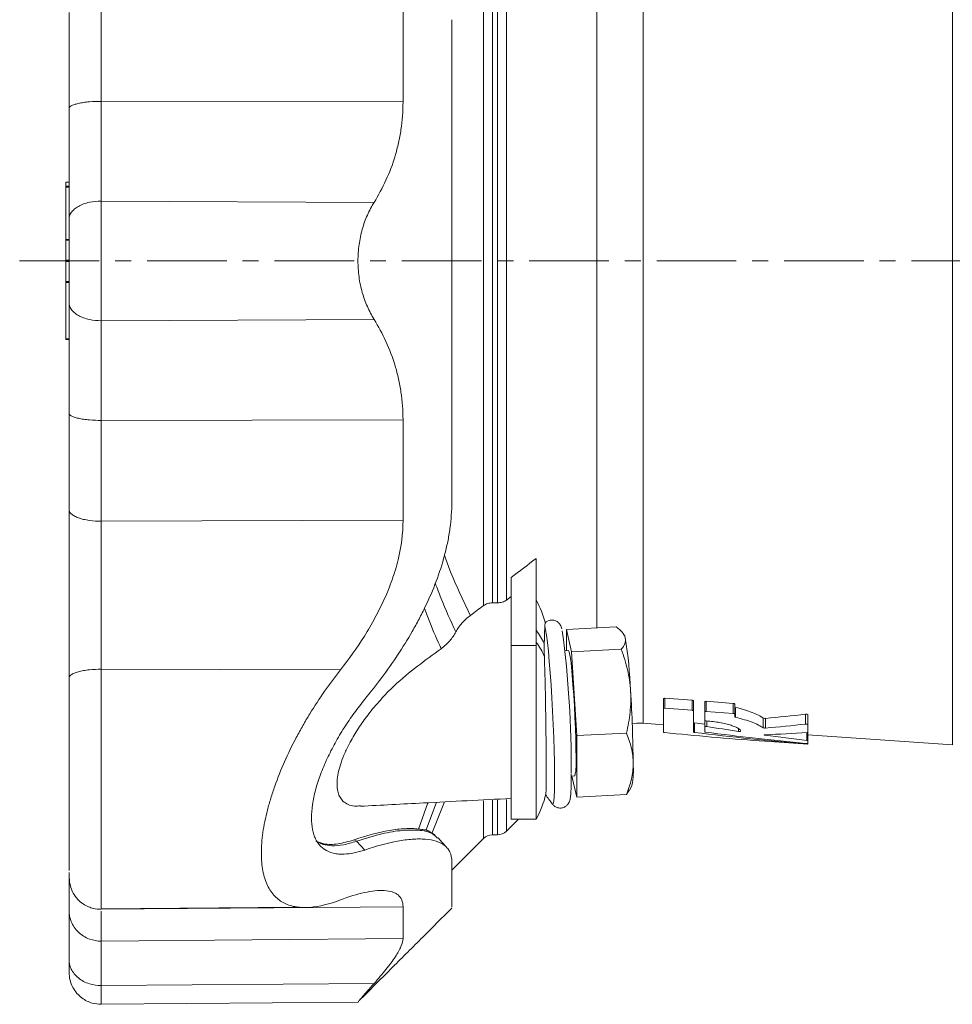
# Model space of a CAD drawing. Header units: millimetres. Extents: x 128 to 710, y 33 to 550.
# Tile 1 of 6: x 128 to 277, y 33 to 190. Entities that reach past the tile are written whole.
import ezdxf

# ---------------------------------------------------------------- set-up
doc = ezdxf.new("R2010")
doc.units = ezdxf.units.MM
doc.linetypes.add('CENTERX2', pattern=[20.32, 12.7, -2.54, 2.54, -2.54])
doc.layers.add('FORMAT', color=7, linetype='Continuous')

msp = doc.modelspace()

# ---------------------------------------------------------------- linework, layer by layer
at = {"color": 8, "linetype": 'Continuous', "lineweight": 0}
for p, q in [((277.15, 74.08), (277.15, 228.4)), ((227.84, 224.95), (227.84, 77.53)), ((220.46, 209.75), (220.46, 92.73)), ((202.37, 96.29), (202.37, 206.2)), ((203.79, 205.76), (203.79, 96.72)), ((204.61, 96.73), (204.61, 205.75)), ((206.02, 205.31), (206.02, 97.17)), ((141.4, 176.67), (189.54, 176.58)), ((135.76, 163.78), (136.27, 163.78)), ((135.76, 163), (136.27, 163)), ((141.4, 160.78), (184.92, 160.56)), ((135.76, 154.66), (136.27, 154.66)), ((135.76, 154.54), (136.27, 154.54)), ((135.76, 151.35), (136.27, 151.35)), ((135.76, 151.13), (136.27, 151.13)), ((135.76, 147.94), (136.27, 147.94)), ((135.76, 147.82), (136.27, 147.82)), ((141.4, 141.7), (184.92, 141.92)), ((135.76, 138.82), (136.27, 138.82)), ((141.4, 125.81), (189.54, 125.9)), ((141.4, 109.73), (189.54, 109.89)), ((206.77, 89.91), (210.77, 89.91)), ((141.4, 86.15), (179.57, 86.06)), ((231.32, 79.92), (231.32, 81.51)), ((235.64, 79.6), (235.64, 81.19)), ((237.89, 79.43), (237.89, 81.03)), ((242.21, 79.11), (242.21, 80.71)), ((242.58, 78.49), (242.58, 80.07)), ((253.75, 77.4), (253.75, 78.97)), ((236.03, 76.08), (236.03, 77.59)), ((237.98, 77.02), (237.98, 77.89)), ((246.98, 76.82), (246.98, 78.37)), ((247.33, 76.77), (247.33, 78.32)), ((243.04, 76.24), (243.04, 76.67)), ((247.3, 75.63), (247.3, 75.71)), ((253.97, 74.77), (253.97, 76.06)), ((253.97, 74.23), (253.97, 74.32)), ((192.02, 60.66), (193.51, 64.87)), ((193.24, 60.53), (194.89, 64.94)), ((196.17, 65), (194.16, 59.98)), ((202.37, 59.15), (202.37, 65.18)), ((203.79, 65.25), (203.79, 59.74)), ((204.61, 59.74), (204.61, 65.29)), ((206.02, 65.36), (206.02, 60.33)), ((181.74, 58.94), (182.1, 58.72)), ((141.4, 47.88), (189.54, 48.27)), ((141.4, 42.8), (189.54, 43.21)), ((141.4, 35.72), (184.92, 36.03))]:
    msp.add_line(p, q, dxfattribs=at)
at = {"color": 7, "linetype": 'Continuous', "lineweight": 15}
for p, q in [((136.27, 163.79), (135.76, 163.79)), ((135.76, 163.78), (135.76, 163.14)), ((135.76, 163.13), (136.27, 163.13)), ((135.76, 163), (135.76, 154.66)), ((135.76, 154.54), (135.76, 151.35)), ((135.76, 151.13), (135.76, 147.94)), ((135.76, 147.82), (135.76, 138.82)), ((135.76, 138.69), (136.27, 138.69)), ((135.76, 138.69), (136.27, 138.69)), ((210.77, 103.79), (210.77, 89.91)), ((206.77, 100.75), (206.77, 89.91)), ((206.02, 97.17), (206.77, 97.72)), ((203.79, 96.72), (204.61, 96.73)), ((215.6, 92.49), (223.51, 92.88)), ((215.6, 92.49), (215.6, 89.1)), ((216.43, 88.93), (215.6, 92.49)), ((224.87, 91.52), (224.73, 91.73)), ((206.77, 89.91), (206.77, 62.26)), ((210.77, 89.91), (210.77, 62.26)), ((215.94, 89.12), (215.39, 89.09)), ((216.43, 88.93), (224.34, 89.32)), ((217.27, 75.56), (216.43, 88.93)), ((231.08, 79.86), (231.08, 81.45)), ((231.32, 81.51), (235.64, 81.19)), ((235.88, 79.5), (235.88, 81.09)), ((237.65, 79.37), (237.65, 80.96)), ((237.89, 81.03), (242.21, 80.71)), ((242.45, 79.02), (242.45, 80.6)), ((231.08, 79.86), (231.08, 76.1)), ((235.64, 79.6), (231.32, 79.92)), ((235.88, 76.11), (235.88, 79.5)), ((237.65, 79.37), (237.65, 77.98)), ((242.21, 79.11), (237.89, 79.43)), ((242.45, 78.56), (242.45, 79.02)), ((254.12, 77.32), (254.12, 78.89)), ((227.84, 77.53), (231.08, 77.3)), ((237.65, 77), (237.65, 77.98)), ((237.65, 77), (237.65, 76.15)), ((254.12, 76.1), (254.12, 77.32)), ((217.27, 75.56), (225.18, 75.95)), ((217.27, 65.77), (217.27, 75.56)), ((254.12, 74.73), (254.12, 76.1)), ((254.12, 75.69), (277.15, 74.08)), ((246.5, 74.72), (254.12, 74.19)), ((254.12, 74.32), (254.12, 74.73)), ((254.12, 74.21), (254.12, 74.32)), ((254.12, 74.19), (254.12, 74.21)), ((216.38, 69.11), (216.93, 69.14)), ((216.48, 69.12), (217.27, 65.77)), ((225.64, 66.83), (226.05, 67.63)), ((217.27, 65.77), (225.18, 66.16)), ((225.18, 66.16), (225.61, 66.85)), ((194.16, 59.98), (196.17, 65)), ((202.37, 65.19), (202.37, 59.15)), ((213.36, 64.66), (213.37, 64.64)), ((206.02, 60.33), (207.96, 62.26)), ((206.77, 62.26), (210.77, 62.26)), ((193.24, 60.53), (193.35, 60.44)), ((194.67, 59.67), (193.37, 60.47)), ((194.67, 59.67), (194.16, 59.98)), ((203.79, 59.74), (204.61, 59.74)), ((183.44, 57.33), (182.1, 58.72)), ((197.32, 54.1), (202.37, 59.15)), ((136.27, 53.73), (136.27, 52.6)), ((141.4, 47.96), (172.69, 48.24)), ((141.4, 32.73), (182.38, 33.09))]:
    msp.add_line(p, q, dxfattribs=at)
at = {"color": 8, "linetype": 'Continuous', "lineweight": 0, "flags": 128}
msp.add_lwpolyline([(213.37, 64.64), (213.4, 64.61), (213.5, 64.7), (213.58, 65.1), (213.65, 65.82), (213.69, 66.82), (213.71, 68.09), (213.71, 69.6), (213.69, 71.32), (213.65, 73.2), (213.58, 75.22), (213.5, 77.31), (213.4, 79.45), (213.28, 81.57), (213.15, 83.63), (213.02, 85.59), (212.87, 87.4), (212.72, 89.03), (212.57, 90.43), (212.43, 91.58), (212.29, 92.45), (212.16, 93.02)], dxfattribs=at)
at = {"color": 7, "linetype": 'Continuous', "lineweight": 15, "flags": 128}
for points in [[(224.87, 91.52), (224.9, 91.46), (224.99, 91.15)], [(217.13, 72.07), (217.12, 73.45), (217.09, 75.01), (217.03, 76.7), (216.96, 78.47), (216.87, 80.26), (216.76, 82.01), (216.65, 83.67), (216.53, 85.19), (216.4, 86.51), (216.28, 87.59), (216.16, 88.4), (216.05, 88.92), (215.95, 89.11), (215.94, 89.12)], [(226.1, 77.49), (226.83, 77.54), (227.84, 77.53)], [(196.49, 57.76), (195.81, 58.53), (195.14, 59.29)]]:
    msp.add_lwpolyline(points, dxfattribs=at)
at = {"color": 7, "linetype": 'Continuous', "lineweight": 15}
for centre, radius, start, end in [((196.77, 89.46), 16, 14.6599, 28.9694), ((56.1, 70.71), 160.28, 359.5886, 7.7286), ((150.72, 79.53), 75.18, 2.4046, 8.8908), ((25.15, 69.64), 201.1, 0.4188, 3.7209), ((208.47, 71.2), 8.71, 346.307, 5.7496), ((211.67, 70.19), 14.61, 349.9284, 3.6119), ((196.77, 70.01), 16, 331.0306, 346.2858), ((233.17, 79.96), 25.03, 213.457, 217.7372), ((203.79, 57.74), 2, 90, 135), ((204.61, 61.74), 2, 270, 315)]:
    msp.add_arc(centre, radius, start, end, dxfattribs=at)
at = {"color": 8, "linetype": 'Continuous', "lineweight": 0}
for centre, radius, start, end in [((202.99, 86.23), 9.91, 23.6267, 38.2977), ((203, 84.29), 9.9, 23.4203, 38.304)]:
    msp.add_arc(centre, radius, start, end, dxfattribs=at)
at = {"color": 7, "linetype": 'Continuous', "lineweight": 15}
for centre, major_axis, ratio, start_param, end_param in [((232.06, 151.24), (116.17, 0), 0.633221, 4.844234, 4.900198), ((291.29, 151.24), (188.67, 0), 0.408268, 4.415117, 4.424102), ((309.59, 151.24), (195.39, 0), 0.408268, 4.33712, 4.3648), ((232.32, 151.24), (118.56, 0), 0.633221, 4.839332, 4.89412), ((279.01, 151.24), (190.23, 0), 0.408268, 4.458477, 4.539903), ((291.92, 151.24), (192.41, 0), 0.408268, 4.417637, 4.513844), ((296.68, 151.24), (193.21, 0), 0.408268, 4.402677, 4.488492), ((240.65, 151.24), (119.47, 0), 0.633221, 4.767732, 4.824378), ((309.59, 151.24), (195.39, 0), 0.408268, 4.387902, 4.423704)]:
    msp.add_ellipse(centre, major_axis=major_axis, ratio=ratio, start_param=start_param, end_param=end_param, dxfattribs=at)
at = {"color": 8, "linetype": 'Continuous', "lineweight": 0}
for points in [[(141.4, 192.75), (141.4, 187.53), (141.4, 182.14), (141.4, 176.67)], [(141.4, 109.73), (141.4, 114.95), (141.4, 120.34), (141.4, 125.81)]]:
    msp.add_open_spline(points, degree=3, dxfattribs=at)
at = {"color": 7, "linetype": 'Continuous', "lineweight": 15}
for points in [[(189.54, 192.59), (189.54, 187.4), (189.54, 182.03), (189.54, 176.58)], [(136.27, 190.85), (136.27, 185.87), (136.27, 180.73), (136.27, 175.51)], [(136.27, 111.63), (136.27, 116.61), (136.27, 121.75), (136.27, 126.97)], [(189.54, 109.89), (189.54, 115.09), (189.54, 120.45), (189.54, 125.9)], [(206.77, 100.75), (208.1, 101.76), (209.44, 102.78), (210.77, 103.79)], [(200.28, 94.72), (200.98, 95.24), (201.68, 95.76), (202.37, 96.29)], [(212.07, 90.2), (212.06, 89.59), (212.06, 88.93), (212.08, 88.23)], [(242.45, 80.14), (242.45, 80.12), (242.5, 80.08), (242.58, 80.07)], [(242.58, 78.49), (242.5, 78.51), (242.45, 78.54), (242.45, 78.56)], [(254.01, 76.06), (254.08, 76.07), (254.12, 76.08), (254.12, 76.1)], [(136.27, 52.6), (136.27, 50.61), (136.27, 48.98), (136.27, 47.76)], [(189.54, 48.27), (189.54, 46.18), (189.54, 44.49), (189.54, 43.21)]]:
    msp.add_open_spline(points, degree=3, dxfattribs=at)
for points, knots in [([(197.32, 189.69), (197.32, 186.72), (197.32, 183.66), (197.32, 177.42), (197.32, 174.23), (197.32, 167.77), (197.32, 164.49), (197.32, 157.89), (197.32, 154.56), (197.32, 147.92), (197.32, 144.59), (197.32, 137.99), (197.32, 134.71), (197.32, 128.25), (197.32, 125.06), (197.32, 118.82), (197.32, 115.77), (197.32, 112.79)], [0, 0, 0, 0, 0.125, 0.125, 0.25, 0.25, 0.375, 0.375, 0.5, 0.5, 0.625, 0.625, 0.75, 0.75, 0.875, 0.875, 1, 1, 1, 1]), ([(184.92, 160.56), (185.62, 161.69), (186.25, 162.87), (187.38, 165.33), (187.87, 166.61), (188.48, 168.64), (188.66, 169.33), (188.98, 170.74), (189.11, 171.44), (189.43, 173.6), (189.54, 175.07), (189.54, 176.58)], [0, 0, 0, 0, 0.25, 0.25, 0.5, 0.5, 0.625, 0.625, 0.75, 0.75, 1, 1, 1, 1]), ([(136.27, 157.87), (136.27, 160.52), (136.27, 163.35), (136.27, 169.29), (136.27, 172.38), (136.27, 175.51)], [0, 0, 0, 0, 0.5, 0.5, 1, 1, 1, 1]), ([(135.76, 163), (135.76, 163.03), (135.76, 163.07), (135.76, 163.11), (135.76, 163.13), (135.76, 163.13)], [0, 0, 0, 0, 0.5, 0.5, 1, 1, 1, 1]), ([(184.92, 160.56), (184.53, 159.93), (184.17, 159.26), (183.7, 158.18), (183.55, 157.82), (183.28, 157.06), (183.15, 156.67), (182.82, 155.48), (182.65, 154.66), (182.47, 153.41), (182.43, 152.98), (182.37, 152.12), (182.35, 151.68), (182.35, 150.39), (182.41, 149.54), (182.58, 148.27), (182.65, 147.85), (182.83, 147.02), (182.93, 146.62), (183.26, 145.43), (183.53, 144.68), (184.17, 143.23), (184.52, 142.55), (184.92, 141.92)], [0, 0, 0, 0, 0.125, 0.125, 0.1875, 0.1875, 0.25, 0.25, 0.375, 0.375, 0.4375, 0.4375, 0.5, 0.5, 0.625, 0.625, 0.6875, 0.6875, 0.75, 0.75, 0.875, 0.875, 1, 1, 1, 1]), ([(136.27, 144.61), (136.27, 145.52), (136.27, 146.56), (136.27, 148.81), (136.27, 150.03), (136.27, 152.45), (136.27, 153.67), (136.27, 155.92), (136.27, 156.97), (136.27, 157.87)], [0, 0, 0, 0, 0.25, 0.25, 0.5, 0.5, 0.75, 0.75, 1, 1, 1, 1]), ([(135.76, 154.54), (135.76, 154.55), (135.76, 154.57), (135.76, 154.61), (135.76, 154.63), (135.76, 154.66)], [0, 0, 0, 0, 0.5, 0.5, 1, 1, 1, 1]), ([(135.76, 151.35), (135.76, 151.35), (135.76, 151.33), (135.76, 151.29), (135.76, 151.27), (135.76, 151.21), (135.76, 151.19), (135.76, 151.15), (135.76, 151.13), (135.76, 151.13)], [0, 0, 0, 0, 0.25, 0.25, 0.5, 0.5, 0.75, 0.75, 1, 1, 1, 1]), ([(135.76, 147.82), (135.76, 147.85), (135.76, 147.87), (135.76, 147.91), (135.76, 147.93), (135.76, 147.94)], [0, 0, 0, 0, 0.5, 0.5, 1, 1, 1, 1]), ([(136.27, 144.61), (136.27, 141.97), (136.27, 139.13), (136.27, 133.19), (136.27, 130.1), (136.27, 126.97)], [0, 0, 0, 0, 0.5, 0.5, 1, 1, 1, 1]), ([(184.92, 141.92), (185.62, 140.79), (186.25, 139.62), (187.38, 137.15), (187.87, 135.87), (188.48, 133.84), (188.66, 133.15), (188.98, 131.75), (189.11, 131.04), (189.43, 128.88), (189.54, 127.41), (189.54, 125.9)], [0, 0, 0, 0, 0.25, 0.25, 0.5, 0.5, 0.625, 0.625, 0.75, 0.75, 1, 1, 1, 1]), ([(135.76, 138.69), (135.76, 138.69), (135.76, 138.71), (135.76, 138.75), (135.76, 138.79), (135.76, 138.82)], [0, 0, 0, 0, 0.5, 0.5, 1, 1, 1, 1]), ([(136.27, 111.63), (136.27, 109.55), (136.27, 107.37), (136.27, 102.89), (136.27, 100.6), (136.27, 95.99), (136.27, 93.68), (136.27, 89.13), (136.27, 86.89), (136.27, 84.73)], [0, 0, 0, 0, 0.25, 0.25, 0.5, 0.5, 0.75, 0.75, 1, 1, 1, 1]), ([(183.44, 81.36), (185.29, 83.61), (187.05, 85.95), (189.49, 89.64), (190.27, 90.89), (191.38, 92.83), (191.75, 93.48), (192.44, 94.8), (192.78, 95.46), (194.37, 98.78), (195.42, 101.5), (196.35, 105.02), (196.52, 105.73), (196.81, 107.16), (196.93, 107.87), (197.22, 109.99), (197.32, 111.4), (197.32, 112.79)], [0, 0, 0, 0, 0.25, 0.25, 0.375, 0.375, 0.4375, 0.4375, 0.5, 0.5, 0.75, 0.75, 0.8125, 0.8125, 0.875, 0.875, 1, 1, 1, 1]), ([(189.54, 109.89), (189.54, 107.8), (189.26, 105.69), (188.62, 103.05), (188.47, 102.52), (188.16, 101.46), (187.98, 100.93), (187.43, 99.35), (187.01, 98.32), (186.1, 96.3), (185.6, 95.3), (184.54, 93.34), (183.97, 92.38), (182.2, 89.56), (180.92, 87.77), (179.57, 86.06)], [0, 0, 0, 0, 0.25, 0.25, 0.3125, 0.3125, 0.375, 0.375, 0.5, 0.5, 0.625, 0.625, 0.75, 0.75, 1, 1, 1, 1]), ([(203.79, 96.72), (203.66, 96.72), (203.53, 96.71), (203.27, 96.68), (203.14, 96.65), (202.9, 96.57), (202.79, 96.53), (202.57, 96.42), (202.47, 96.35), (202.37, 96.29)], [0, 0, 0, 0, 0.25, 0.25, 0.5, 0.5, 0.75, 0.75, 1, 1, 1, 1]), ([(206.02, 97.17), (205.93, 97.1), (205.83, 97.04), (205.61, 96.93), (205.5, 96.88), (205.25, 96.81), (205.13, 96.78), (204.87, 96.74), (204.74, 96.73), (204.61, 96.73)], [0, 0, 0, 0, 0.25, 0.25, 0.5, 0.5, 0.75, 0.75, 1, 1, 1, 1]), ([(200.28, 94.72), (199.77, 94.34), (199.33, 93.94), (198.75, 93.28), (198.57, 93.05), (198.24, 92.58), (198.1, 92.34), (197.97, 92.09)], [0, 0, 0, 0, 0.5, 0.5, 0.75, 0.75, 1, 1, 1, 1]), ([(212.16, 93.02), (212.14, 92.73), (212.13, 92.35), (212.11, 91.64), (212.1, 91.38), (212.09, 90.82), (212.08, 90.52), (212.07, 90.2)], [0, 0, 0, 0, 0.5, 0.5, 0.75, 0.75, 1, 1, 1, 1]), ([(212.22, 93.53), (212.21, 93.52), (212.19, 93.49), (212.17, 93.17), (212.16, 93.02)], [0, 0, 0, 0, 0.510252, 1, 1, 1, 1]), ([(214.88, 92.56), (214.85, 92.67), (214.8, 92.86), (214.67, 93.16), (214.42, 93.51), (214.02, 93.84), (213.44, 94.02), (212.85, 93.96), (212.41, 93.76), (212.26, 93.59), (212.21, 93.54)], [0, 0, 0, 0, 0.195161, 0.352363, 0.466888, 0.584518, 0.708801, 0.834986, 0.949496, 1, 1, 1, 1]), ([(223.51, 92.88), (223.9, 92.61), (224.24, 92.33), (224.75, 91.75), (224.92, 91.46), (224.99, 91.15)], [0, 0, 0, 0, 0.5, 0.5, 1, 1, 1, 1]), ([(197.97, 92.09), (197.84, 91.84), (197.69, 91.6), (197.37, 91.12), (197.18, 90.89), (196.59, 90.21), (196.13, 89.8), (195.62, 89.41)], [0, 0, 0, 0, 0.25, 0.25, 0.5, 0.5, 1, 1, 1, 1]), ([(224.99, 91.15), (225.03, 91), (225.04, 90.85), (225.01, 90.54), (224.97, 90.39), (224.8, 89.93), (224.6, 89.62), (224.34, 89.32)], [0, 0, 0, 0, 0.25, 0.25, 0.5, 0.5, 1, 1, 1, 1]), ([(195.62, 89.41), (194.35, 88.5), (191.84, 86.67), (188.58, 84.02), (185.96, 81.33), (184.05, 79.06), (182.41, 76.76), (181.19, 74.72), (180.27, 72.86), (179.47, 70.84), (178.93, 68.54), (179.07, 66.41), (179.8, 65.16), (180.76, 64.55), (181.7, 64.28), (182.41, 64.34), (182.74, 64.36)], [0, 0, 0, 0, 0.1302755, 0.2599903, 0.3377748, 0.4154846, 0.4789181, 0.542249, 0.5874441, 0.6325898, 0.7086899, 0.7849695, 0.857834, 0.9083287, 0.9588933, 1, 1, 1, 1]), ([(212.3, 66.22), (212.31, 66.23), (212.33, 66.27), (212.35, 66.73), (212.37, 67.59), (212.38, 68.8), (212.38, 70.32), (212.38, 72.09), (212.36, 74.1), (212.34, 76.24), (212.31, 78.5), (212.27, 80.76), (212.23, 83.01), (212.16, 85.61), (212.11, 87.23), (212.08, 88.23)], [0, 0, 0, 0, 0.034139, 0.111408, 0.186711, 0.264186, 0.339684, 0.417366, 0.492937, 0.570705, 0.646178, 0.723852, 0.79912, 0.876583, 1, 1, 1, 1]), ([(224.34, 89.32), (224.74, 88.24), (225.08, 87.15), (225.59, 84.95), (225.76, 83.83), (225.83, 82.69)], [0, 0, 0, 0, 0.5, 0.5, 1, 1, 1, 1]), ([(179.57, 86.06), (177.81, 83.83), (176.18, 81.5), (174.3, 78.42), (173.93, 77.8), (173.21, 76.54), (172.86, 75.9), (171.84, 73.98), (171.22, 72.69), (170.07, 70.11), (169.55, 68.81), (168.86, 66.86), (168.65, 66.21), (168.26, 64.94), (168.08, 64.32), (167.61, 62.47), (167.36, 61.27), (167.11, 59.53), (167.05, 58.96), (166.97, 57.86), (166.95, 57.33), (166.94, 55.8), (167.03, 54.86), (167.27, 53.56), (167.37, 53.15), (167.62, 52.38), (167.76, 52.02), (168.24, 51.02), (168.63, 50.45), (169.55, 49.49), (170.07, 49.11), (171.22, 48.55), (171.85, 48.36), (173.21, 48.15), (173.93, 48.13), (176.18, 48.31), (177.81, 48.72), (179.57, 49.38)], [0, 0, 0, 0, 0.125, 0.125, 0.15625, 0.15625, 0.1875, 0.1875, 0.25, 0.25, 0.3125, 0.3125, 0.34375, 0.34375, 0.375, 0.375, 0.4375, 0.4375, 0.46875, 0.46875, 0.5, 0.5, 0.5625, 0.5625, 0.59375, 0.59375, 0.625, 0.625, 0.6875, 0.6875, 0.75, 0.75, 0.8125, 0.8125, 0.875, 0.875, 1, 1, 1, 1]), ([(136.27, 54.04), (136.27, 54.3), (136.27, 54.99), (136.27, 57.06), (136.27, 60.12), (136.27, 63.9), (136.27, 68.11), (136.27, 72.51), (136.27, 76.85), (136.27, 80.95), (136.27, 83.51), (136.27, 84.73)], [0, 0, 0, 0, 0.072856, 0.195466, 0.320432, 0.445398, 0.568008, 0.686161, 0.798204, 0.903016, 1, 1, 1, 1]), ([(225.83, 82.69), (225.87, 82.12), (225.88, 81.55), (225.85, 80.42), (225.81, 79.86), (225.64, 78.17), (225.44, 77.06), (225.18, 75.95)], [0, 0, 0, 0, 0.25, 0.25, 0.5, 0.5, 1, 1, 1, 1]), ([(174.93, 62.45), (174.93, 63.12), (174.99, 63.83), (175.15, 64.95), (175.22, 65.33), (175.39, 66.12), (175.48, 66.52), (175.81, 67.73), (176.08, 68.55), (176.54, 69.8), (176.71, 70.22), (177.06, 71.06), (177.25, 71.48), (177.83, 72.74), (178.26, 73.56), (178.94, 74.8), (179.17, 75.2), (179.65, 76.02), (179.9, 76.42), (180.67, 77.62), (181.19, 78.39), (182.29, 79.91), (182.86, 80.64), (183.44, 81.36)], [0, 0, 0, 0, 0.125, 0.125, 0.1875, 0.1875, 0.25, 0.25, 0.375, 0.375, 0.4375, 0.4375, 0.5, 0.5, 0.625, 0.625, 0.6875, 0.6875, 0.75, 0.75, 0.875, 0.875, 1, 1, 1, 1]), ([(231.08, 81.45), (231.08, 81.47), (231.1, 81.49), (231.19, 81.51), (231.25, 81.52), (231.32, 81.51)], [0, 0, 0, 0, 0.5, 0.5, 1, 1, 1, 1]), ([(235.64, 81.19), (235.7, 81.19), (235.77, 81.17), (235.85, 81.14), (235.88, 81.11), (235.88, 81.09)], [0, 0, 0, 0, 0.5, 0.5, 1, 1, 1, 1]), ([(237.65, 80.96), (237.65, 80.98), (237.67, 81), (237.76, 81.03), (237.82, 81.03), (237.89, 81.03)], [0, 0, 0, 0, 0.5, 0.5, 1, 1, 1, 1]), ([(242.21, 80.71), (242.27, 80.7), (242.34, 80.69), (242.42, 80.65), (242.45, 80.63), (242.45, 80.6)], [0, 0, 0, 0, 0.5, 0.5, 1, 1, 1, 1]), ([(242.58, 80.07), (243.08, 79.94), (243.55, 79.81), (244.43, 79.54), (244.83, 79.4), (245.59, 79.1), (245.92, 78.95), (246.51, 78.66), (246.77, 78.51), (246.98, 78.37)], [0, 0, 0, 0, 0.25, 0.25, 0.5, 0.5, 0.75, 0.75, 1, 1, 1, 1]), ([(231.32, 79.92), (231.25, 79.93), (231.19, 79.92), (231.1, 79.9), (231.08, 79.88), (231.08, 79.86)], [0, 0, 0, 0, 0.5, 0.5, 1, 1, 1, 1]), ([(235.88, 79.5), (235.88, 79.52), (235.85, 79.54), (235.77, 79.58), (235.7, 79.6), (235.64, 79.6)], [0, 0, 0, 0, 0.5, 0.5, 1, 1, 1, 1]), ([(237.89, 79.43), (237.82, 79.44), (237.76, 79.43), (237.67, 79.41), (237.65, 79.39), (237.65, 79.37)], [0, 0, 0, 0, 0.5, 0.5, 1, 1, 1, 1]), ([(242.45, 79.02), (242.45, 79.04), (242.42, 79.06), (242.34, 79.1), (242.27, 79.11), (242.21, 79.11)], [0, 0, 0, 0, 0.5, 0.5, 1, 1, 1, 1]), ([(246.98, 76.82), (246.77, 76.96), (246.51, 77.11), (245.92, 77.4), (245.59, 77.54), (244.83, 77.83), (244.42, 77.97), (243.55, 78.24), (243.08, 78.37), (242.58, 78.49)], [0, 0, 0, 0, 0.25, 0.25, 0.5, 0.5, 0.75, 0.75, 1, 1, 1, 1]), ([(253.75, 78.97), (253.79, 78.98), (253.83, 78.98), (253.92, 78.97), (253.96, 78.97), (254.07, 78.94), (254.12, 78.91), (254.12, 78.89)], [0, 0, 0, 0, 0.25, 0.25, 0.5, 0.5, 1, 1, 1, 1]), ([(237.65, 77.98), (237.65, 77.96), (237.67, 77.94), (237.77, 77.91), (237.83, 77.9), (237.9, 77.9)], [0, 0, 0, 0, 0.5, 0.5, 1, 1, 1, 1]), ([(237.98, 77.02), (237.91, 77.03), (237.82, 77.04), (237.69, 77.03), (237.65, 77.01), (237.65, 77)], [0, 0, 0, 0, 0.5, 0.5, 1, 1, 1, 1]), ([(237.9, 77.9), (238.27, 77.87), (238.64, 77.84), (239.36, 77.75), (239.71, 77.7), (240.39, 77.58), (240.71, 77.52), (241.17, 77.41), (241.31, 77.37), (241.59, 77.29), (241.86, 77.21), (242.1, 77.13), (242.32, 77.05), (242.43, 77), (242.72, 76.88), (242.89, 76.79), (243.15, 76.63), (243.24, 76.55), (243.36, 76.4), (243.39, 76.32), (243.37, 76.26)], [0, 0, 0, 0, 0.125, 0.125, 0.25, 0.25, 0.375, 0.375, 0.4375, 0.4375, 0.5, 0.5625, 0.5625, 0.625, 0.625, 0.75, 0.75, 0.875, 0.875, 1, 1, 1, 1]), ([(246.98, 78.37), (247.01, 78.35), (247.06, 78.34), (247.19, 78.32), (247.27, 78.31), (247.33, 78.32)], [0, 0, 0, 0, 0.5, 0.5, 1, 1, 1, 1]), ([(254.12, 77.32), (254.12, 77.34), (254.07, 77.37), (253.96, 77.4), (253.92, 77.4), (253.83, 77.41), (253.79, 77.41), (253.75, 77.4)], [0, 0, 0, 0, 0.5, 0.5, 0.75, 0.75, 1, 1, 1, 1]), ([(226.25, 71.11), (226.25, 71.52), (226.22, 71.94), (226.13, 72.77), (226.05, 73.18), (225.77, 74.39), (225.5, 75.18), (225.18, 75.95)], [0, 0, 0, 0, 0.25, 0.25, 0.5, 0.5, 1, 1, 1, 1]), ([(231.08, 76.1), (231.08, 76.09), (231.09, 76.09), (231.14, 76.08), (231.18, 76.07), (231.23, 76.07)], [0, 0, 0, 0, 0.5, 0.5, 1, 1, 1, 1]), ([(236.03, 76.08), (235.98, 76.08), (235.94, 76.09), (235.89, 76.1), (235.88, 76.11), (235.88, 76.11)], [0, 0, 0, 0, 0.5, 0.5, 1, 1, 1, 1]), ([(237.65, 76.15), (237.65, 76.15), (237.66, 76.14), (237.71, 76.12), (237.75, 76.12), (237.8, 76.11)], [0, 0, 0, 0, 0.5, 0.5, 1, 1, 1, 1]), ([(243.37, 76.26), (243.37, 76.24), (243.33, 76.23), (243.2, 76.22), (243.11, 76.23), (243.04, 76.24)], [0, 0, 0, 0, 0.5, 0.5, 1, 1, 1, 1]), ([(247.33, 76.77), (247.27, 76.77), (247.19, 76.77), (247.06, 76.79), (247.01, 76.81), (246.98, 76.82)], [0, 0, 0, 0, 0.5, 0.5, 1, 1, 1, 1]), ([(247.3, 75.63), (247.22, 75.64), (247.16, 75.66), (247.15, 75.69), (247.19, 75.7), (247.26, 75.7)], [0, 0, 0, 0, 0.5, 0.5, 1, 1, 1, 1]), ([(246.36, 74.73), (246.38, 74.73), (246.43, 74.72), (246.48, 74.72), (246.51, 74.72), (246.51, 74.72), (246.5, 74.72)], [0, 0, 0, 0, 0.286019, 0.572815, 0.859081, 1, 1, 1, 1]), ([(253.79, 74.33), (253.86, 74.32), (253.94, 74.32), (254.08, 74.31), (254.12, 74.31), (254.12, 74.32)], [0, 0, 0, 0, 0.5, 0.5, 1, 1, 1, 1]), ([(254.12, 74.73), (254.12, 74.74), (254.1, 74.75), (254.05, 74.76), (254.01, 74.76), (253.97, 74.77)], [0, 0, 0, 0, 0.5, 0.5, 1, 1, 1, 1]), ([(254.12, 74.21), (254.12, 74.22), (254.1, 74.22), (254.05, 74.22), (254.01, 74.23), (253.97, 74.23)], [0, 0, 0, 0, 0.5, 0.5, 1, 1, 1, 1]), ([(225.18, 66.16), (225.5, 66.97), (225.78, 67.8), (226.15, 69.45), (226.25, 70.28), (226.25, 71.11)], [0, 0, 0, 0, 0.5, 0.5, 1, 1, 1, 1]), ([(213.3, 64.76), (213.33, 64.71), (213.4, 64.57), (213.72, 64.26), (214.25, 64.02), (214.86, 64), (215.4, 64.21), (215.77, 64.52), (215.98, 64.84), (216.11, 65.13), (216.19, 65.43), (216.26, 65.85), (216.32, 66.49), (216.36, 67.47), (216.38, 68.48), (216.38, 69.22), (216.38, 69.48)], [0, 0, 0, 0, 0.0262443, 0.0705499, 0.1172632, 0.1654314, 0.2120463, 0.2512259, 0.2888051, 0.3314051, 0.3878476, 0.476995, 0.6278648, 0.7692054, 0.9184203, 1, 1, 1, 1]), ([(182.74, 64.31), (186.09, 64.48), (194.1, 64.9), (202.11, 65.31), (206.77, 65.55)], [0, 0, 0, 0, 0.418316, 1, 1, 1, 1]), ([(174.93, 62.45), (174.93, 61.77), (174.99, 61.16), (175.15, 60.32), (175.22, 60.05), (175.39, 59.55), (175.48, 59.31), (175.81, 58.64), (176.08, 58.27), (176.54, 57.79), (176.71, 57.65), (177.06, 57.39), (177.25, 57.28), (177.83, 56.98), (178.26, 56.84), (178.94, 56.72), (179.17, 56.69), (179.65, 56.66), (179.9, 56.66), (180.67, 56.69), (181.19, 56.76), (182.29, 56.98), (182.86, 57.13), (183.44, 57.33)], [0, 0, 0, 0, 0.125, 0.125, 0.1875, 0.1875, 0.25, 0.25, 0.375, 0.375, 0.4375, 0.4375, 0.5, 0.5, 0.625, 0.625, 0.6875, 0.6875, 0.75, 0.75, 0.875, 0.875, 1, 1, 1, 1]), ([(192.02, 60.66), (191.69, 60.71), (191.34, 60.74), (190.62, 60.76), (190.24, 60.75), (189.06, 60.69), (188.23, 60.59), (185.63, 60.14), (183.74, 59.63), (181.74, 58.94)], [0, 0, 0, 0, 0.125, 0.125, 0.25, 0.25, 0.5, 0.5, 1, 1, 1, 1]), ([(182.1, 58.72), (183.33, 59.11), (185.8, 59.89), (189.14, 60.5), (192.05, 60.57), (194.11, 60.17), (194.81, 59.46), (195.06, 59.21)], [0, 0, 0, 0, 0.217377, 0.437079, 0.654699, 0.877224, 1, 1, 1, 1]), ([(193.24, 60.53), (193.2, 60.54), (193.09, 60.54), (192.79, 60.57), (192.66, 60.59), (192.37, 60.62), (192.21, 60.64), (192.02, 60.66)], [0, 0, 0, 0, 0.5, 0.5, 0.75, 0.75, 1, 1, 1, 1]), ([(181.74, 58.94), (180.87, 58.69), (179.13, 58.19), (177.09, 58.16), (176.06, 58.58), (175.66, 58.75)], [0, 0, 0, 0, 0.37766, 0.754674, 1, 1, 1, 1]), ([(176.08, 58.57), (176.32, 58.44), (176.94, 58.12), (178.26, 57.97), (180.02, 58.09), (181.4, 58.51), (182.1, 58.72)], [0, 0, 0, 0, 0.153441, 0.400776, 0.697477, 1, 1, 1, 1]), ([(183.44, 57.33), (185.29, 57.96), (187.05, 58.43), (189.49, 58.89), (190.27, 58.99), (191.38, 59.07), (191.75, 59.09), (192.44, 59.09), (192.78, 59.08), (194.37, 58.96), (195.42, 58.64), (196.35, 57.91), (196.52, 57.75), (196.81, 57.38), (196.93, 57.19), (197.22, 56.55), (197.32, 56.05), (197.32, 55.49)], [0, 0, 0, 0, 0.25, 0.25, 0.375, 0.375, 0.4375, 0.4375, 0.5, 0.5, 0.75, 0.75, 0.8125, 0.8125, 0.875, 0.875, 1, 1, 1, 1]), ([(197.32, 55.49), (197.32, 54.24), (197.32, 51.73), (197.32, 49.39), (197.32, 48.14), (197.32, 48.19), (197.32, 48.21)], [0, 0, 0, 0, 0.2757496, 0.5555925, 0.8379971, 1, 1, 1, 1]), ([(136.28, 53.74), (136.28, 53.47), (136.29, 52.82), (136.41, 51.79), (136.82, 50.58), (137.54, 49.52), (138.43, 48.75), (139.32, 48.28), (140.3, 47.94), (140.98, 47.9), (141.4, 47.88)], [0, 0, 0, 0, 0.153186, 0.3698, 0.530833, 0.65448, 0.752812, 0.832371, 0.896992, 1, 1, 1, 1]), ([(189.54, 48.27), (189.54, 49.11), (189.26, 49.73), (188.62, 50.27), (188.47, 50.36), (188.16, 50.53), (187.98, 50.6), (187.43, 50.77), (187.01, 50.84), (186.1, 50.89), (185.6, 50.88), (184.54, 50.77), (183.97, 50.67), (182.2, 50.28), (180.92, 49.89), (179.57, 49.38)], [0, 0, 0, 0, 0.25, 0.25, 0.3125, 0.3125, 0.375, 0.375, 0.5, 0.5, 0.625, 0.625, 0.75, 0.75, 1, 1, 1, 1]), ([(136.27, 39.9), (136.27, 41.74), (136.27, 43.34), (136.27, 45.98), (136.27, 47.02), (136.27, 47.76)], [0, 0, 0, 0, 0.5, 0.5, 1, 1, 1, 1]), ([(182.54, 33.31), (182.65, 33.42), (184.43, 35.2), (187.83, 38.59), (192.66, 43.41), (195.78, 46.53), (197.32, 48.06)], [0, 0, 0, 0, 0.02172, 0.359072, 0.684736, 1, 1, 1, 1]), ([(184.92, 36.03), (185.62, 36.83), (186.25, 37.58), (187.38, 38.99), (187.87, 39.66), (188.48, 40.58), (188.66, 40.87), (188.98, 41.43), (189.11, 41.69), (189.43, 42.43), (189.54, 42.86), (189.54, 43.21)], [0, 0, 0, 0, 0.25, 0.25, 0.5, 0.5, 0.625, 0.625, 0.75, 0.75, 1, 1, 1, 1]), ([(136.27, 39.9), (136.27, 39.46), (136.27, 38.55), (136.27, 37.92), (136.27, 37.67), (136.27, 37.86), (136.27, 37.86)], [0, 0, 0, 0, 0.320252, 0.654817, 0.995536, 1, 1, 1, 1]), ([(136.27, 37.86), (136.3, 37.43), (136.36, 36.59), (136.83, 35.43), (137.49, 34.47), (138.5, 33.54), (139.84, 32.85), (140.92, 32.77), (141.4, 32.73)], [0, 0, 0, 0, 0.15764, 0.310698, 0.455257, 0.588708, 0.817507, 1, 1, 1, 1]), ([(182.38, 33.12), (182.38, 33.12), (182.37, 33.11), (182.64, 33.42), (183.13, 33.99), (183.86, 34.83), (184.54, 35.61), (184.92, 36.03)], [0, 0, 0, 0, 0.130205, 0.342921, 0.542442, 0.746753, 1, 1, 1, 1])]:
    msp.add_open_spline(points, degree=3, knots=knots, dxfattribs=at)
at = {"color": 8, "linetype": 'Continuous', "lineweight": 0}
for points, knots in [([(141.4, 176.67), (140.8, 176.67), (140.15, 176.65), (139.2, 176.57), (138.89, 176.53), (138.3, 176.44), (138.03, 176.39), (137.52, 176.28), (137.3, 176.22), (136.91, 176.08), (136.75, 176.01), (136.38, 175.8), (136.27, 175.65), (136.27, 175.51)], [0, 0, 0, 0, 0.25, 0.25, 0.375, 0.375, 0.5, 0.5, 0.625, 0.625, 0.75, 0.75, 1, 1, 1, 1]), ([(141.4, 176.67), (141.4, 173.85), (141.4, 171.06), (141.4, 165.72), (141.4, 163.16), (141.4, 160.78)], [0, 0, 0, 0, 0.5, 0.5, 1, 1, 1, 1]), ([(141.4, 160.78), (140.8, 160.78), (140.15, 160.72), (139.2, 160.51), (138.89, 160.42), (138.3, 160.21), (138.03, 160.08), (137.52, 159.79), (137.3, 159.64), (136.91, 159.3), (136.75, 159.13), (136.38, 158.59), (136.27, 158.22), (136.27, 157.87)], [0, 0, 0, 0, 0.25, 0.25, 0.375, 0.375, 0.5, 0.5, 0.625, 0.625, 0.75, 0.75, 1, 1, 1, 1]), ([(141.4, 141.7), (141.4, 142.36), (141.4, 143.05), (141.4, 144.54), (141.4, 145.32), (141.4, 146.94), (141.4, 147.78), (141.4, 149.49), (141.4, 150.37), (141.4, 152.11), (141.4, 152.99), (141.4, 154.7), (141.4, 155.54), (141.4, 157.16), (141.4, 157.94), (141.4, 159.43), (141.4, 160.13), (141.4, 160.78)], [0, 0, 0, 0, 0.125, 0.125, 0.25, 0.25, 0.375, 0.375, 0.5, 0.5, 0.625, 0.625, 0.75, 0.75, 0.875, 0.875, 1, 1, 1, 1]), ([(141.4, 141.7), (140.8, 141.7), (140.15, 141.76), (139.2, 141.97), (138.89, 142.06), (138.3, 142.28), (138.03, 142.4), (137.52, 142.69), (137.3, 142.84), (136.91, 143.18), (136.75, 143.35), (136.38, 143.89), (136.27, 144.26), (136.27, 144.61)], [0, 0, 0, 0, 0.25, 0.25, 0.375, 0.375, 0.5, 0.5, 0.625, 0.625, 0.75, 0.75, 1, 1, 1, 1]), ([(141.4, 125.81), (141.4, 128.63), (141.4, 131.42), (141.4, 136.76), (141.4, 139.32), (141.4, 141.7)], [0, 0, 0, 0, 0.5, 0.5, 1, 1, 1, 1]), ([(141.4, 125.81), (140.8, 125.81), (140.15, 125.83), (139.2, 125.91), (138.89, 125.95), (138.3, 126.04), (138.03, 126.09), (137.52, 126.2), (137.3, 126.26), (136.91, 126.4), (136.75, 126.47), (136.38, 126.68), (136.27, 126.83), (136.27, 126.97)], [0, 0, 0, 0, 0.25, 0.25, 0.375, 0.375, 0.5, 0.5, 0.625, 0.625, 0.75, 0.75, 1, 1, 1, 1]), ([(141.4, 109.73), (140.8, 109.73), (140.15, 109.77), (139.2, 109.91), (138.89, 109.97), (138.3, 110.11), (138.03, 110.19), (137.52, 110.38), (137.3, 110.48), (136.91, 110.7), (136.75, 110.81), (136.38, 111.16), (136.27, 111.41), (136.27, 111.63)], [0, 0, 0, 0, 0.25, 0.25, 0.375, 0.375, 0.5, 0.5, 0.625, 0.625, 0.75, 0.75, 1, 1, 1, 1]), ([(141.4, 86.15), (141.4, 88.04), (141.4, 90), (141.4, 93.99), (141.4, 96.02), (141.4, 100.06), (141.4, 102.07), (141.4, 106), (141.4, 107.91), (141.4, 109.73)], [0, 0, 0, 0, 0.25, 0.25, 0.5, 0.5, 0.75, 0.75, 1, 1, 1, 1]), ([(196.13, 104.32), (196.27, 103.91), (197, 101.89), (198.39, 98.68), (199.65, 96.04), (200.28, 94.72)], [0, 0, 0, 0, 0.112065, 0.554904, 1, 1, 1, 1]), ([(197.97, 92.09), (197.16, 93.83), (196.04, 96.22), (194.98, 99.06), (194.69, 99.84)], [0, 0, 0, 0, 0.723002, 1, 1, 1, 1]), ([(195.62, 89.41), (195, 90.78), (194.1, 92.8), (193.23, 95.1), (192.95, 95.84)], [0, 0, 0, 0, 0.677817, 1, 1, 1, 1]), ([(141.4, 86.15), (140.8, 86.15), (140.15, 86.12), (139.2, 86.02), (138.89, 85.98), (138.3, 85.87), (138.03, 85.81), (137.52, 85.67), (137.3, 85.59), (136.91, 85.43), (136.75, 85.35), (136.38, 85.08), (136.27, 84.9), (136.27, 84.73)], [0, 0, 0, 0, 0.25, 0.25, 0.375, 0.375, 0.5, 0.5, 0.625, 0.625, 0.75, 0.75, 1, 1, 1, 1]), ([(141.4, 86.15), (141.4, 84.67), (141.4, 81.6), (141.4, 76.65), (141.4, 71.42), (141.4, 66.12), (141.4, 61.05), (141.4, 56.51), (141.4, 52.78), (141.4, 50.08), (141.4, 48.46), (141.4, 48.17), (141.4, 48.05)], [0, 0, 0, 0, 0.085782, 0.178487, 0.277589, 0.382095, 0.490543, 0.601075, 0.711607, 0.820055, 0.924561, 1, 1, 1, 1]), ([(141.4, 42.8), (140.8, 42.8), (140.15, 42.9), (139.2, 43.26), (138.89, 43.41), (138.3, 43.78), (138.03, 43.99), (137.52, 44.48), (137.3, 44.75), (136.91, 45.32), (136.75, 45.62), (136.38, 46.54), (136.27, 47.17), (136.27, 47.76)], [0, 0, 0, 0, 0.25, 0.25, 0.375, 0.375, 0.5, 0.5, 0.625, 0.625, 0.75, 0.75, 1, 1, 1, 1]), ([(141.4, 42.8), (141.4, 43.58), (141.4, 44.9), (141.4, 46.8), (141.4, 47.58)], [0, 0, 0, 0, 0.591095, 1, 1, 1, 1]), ([(141.4, 42.8), (141.4, 42.14), (141.4, 41.2), (141.4, 38.82), (141.4, 37.38), (141.4, 35.72)], [0, 0, 0, 0, 0.5, 0.5, 1, 1, 1, 1]), ([(141.4, 35.72), (140.8, 35.72), (140.15, 35.8), (139.2, 36.11), (138.89, 36.23), (138.3, 36.55), (138.03, 36.73), (137.52, 37.14), (137.3, 37.36), (136.91, 37.84), (136.75, 38.1), (136.38, 38.87), (136.27, 39.41), (136.27, 39.9)], [0, 0, 0, 0, 0.25, 0.25, 0.375, 0.375, 0.5, 0.5, 0.625, 0.625, 0.75, 0.75, 1, 1, 1, 1]), ([(141.4, 32.83), (141.4, 32.8), (141.4, 32.7), (141.4, 33.22), (141.4, 34.18), (141.4, 35.21), (141.4, 35.72)], [0, 0, 0, 0, 0.124951, 0.424923, 0.718002, 1, 1, 1, 1])]:
    msp.add_open_spline(points, degree=3, knots=knots, dxfattribs=at)
at = {"layer": 'FORMAT', "linetype": 'CENTERX2', "lineweight": 0}
msp.add_line((128.4, 151.24), (373.4, 151.24), dxfattribs=at)

doc.saveas('drawing.dxf')
